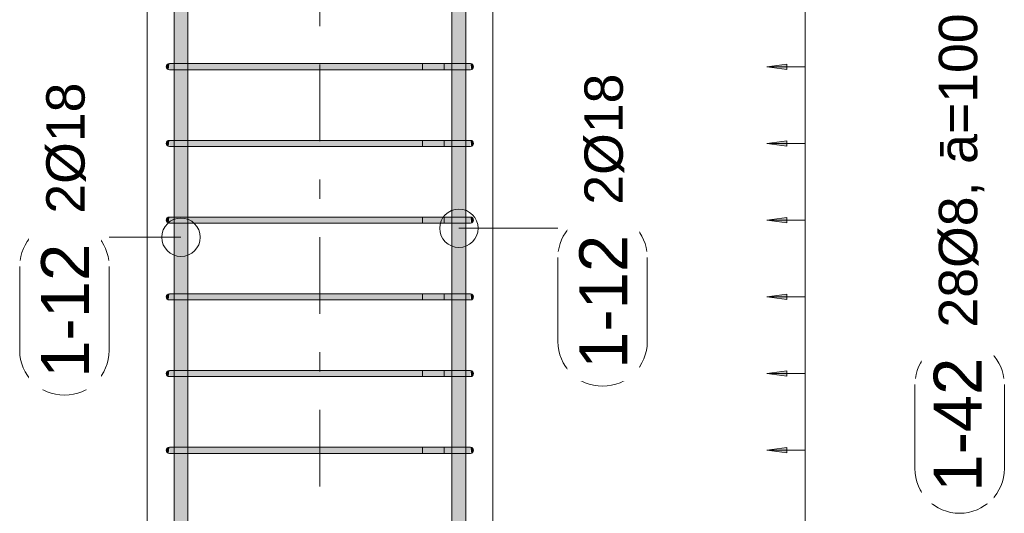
# Model space of a CAD drawing. Header units: millimetres. Extents: x -25607 to 9385, y 1894 to 10168.
# Tile 26 of 181: x -18361 to -17079, y 7238 to 7881. Entities that reach past the tile are written whole.
import ezdxf

# ---------------------------------------------------------------- set-up
doc = ezdxf.new("R2010")
doc.units = ezdxf.units.MM
doc.linetypes.add('Čára osnovy', pattern=[225, 100, -50, 25, -50])
for name, color, linetype, lineweight in [('A-ANNO-DIMS', 211, 'Continuous', 5), ('A-ANNO-DIMS-25', 211, 'Continuous', 5), ('S-COLS', 52, 'Continuous', 9), ('S-GRID', 1, 'Continuous', 5), ('S-RBAR', 171, 'Continuous', 5), ('S-RBAR-IDEN', 171, 'Continuous', 5)]:
    doc.layers.add(name, color=color, linetype=linetype, lineweight=lineweight)
doc.styles.add('Arial', font='arial.ttf', dxfattribs={"height": 50})
doc.styles.add('Arial_1', font='arial.ttf', dxfattribs={"height": 62.5})
doc.dimstyles.new('Výztuž_kusy__řezy_', dxfattribs={"dimscale": 304.8, "dimtxt": 0.18, "dimasz": 0, "dimexe": 0, "dimexo": 0.0625, "dimgap": 0.082021, "dimtad": 1, "dimdec": 0, "dimzin": 0, "dimdsep": 46, "dimtxsty": 'Arial_1', "dimblk1": 'NONE', "dimblk2": 'NONE', "dimsah": 1, "dimcen": 0.09, "dimazin": 0, "dimtfac": 1, "dimtdec": 4, "dimtix": 1, "dimtmove": 0, "dimatfit": 3, "dimfxl": 0.164042, "dimfxlon": 1, "dimtvp": 1, "dimtfill": 1, "dimtolj": 1, "dimtzin": 0, "dimarcsym": 2})
doc.dimstyles.new('Výztuž_kusy__řezy__1', dxfattribs={"dimscale": 304.8, "dimtxt": 0.18, "dimasz": 0, "dimexe": 0, "dimexo": 0.0625, "dimgap": 0.082021, "dimtad": 1, "dimdec": 0, "dimzin": 0, "dimdsep": 46, "dimtxsty": 'Arial_1', "dimblk1": 'NONE', "dimblk2": 'NONE', "dimsah": 1, "dimcen": 0.09, "dimazin": 0, "dimtfac": 1, "dimtdec": 4, "dimtix": 1, "dimtmove": 0, "dimatfit": 3, "dimfxl": 0.164042, "dimfxlon": 1, "dimtvp": 1, "dimtfill": 1, "dimtolj": 1, "dimtzin": 0, "dimarcsym": 2})

# ---------------------------------------------------------------- blocks, each defined once
blk = doc.blocks.new('Popisek výztuže - _Typ_ množství_PRAVÝ _řezy_-573729-V4')
at = {"layer": 'S-RBAR-IDEN'}
for p, q in [((-24857.8, 9096.1), (-24967.5, 9096.1)), ((-24967.5, 8979.7), (-24857.8, 8979.7))]:
    blk.add_line(p, q, dxfattribs=at)
for centre, start, end in [((-24967.5, 9037.9), 90, 270), ((-24857.8, 9037.9), 277.6434, 82.3566)]:
    blk.add_arc(centre, 58.2, start, end, dxfattribs=at)
blk = doc.blocks.new('DIMBLOCK254-V4')
at = {"layer": 'A-ANNO-DIMS-25'}
for points in [[(-17388.3, 7320), (-17362, 7316.5), (-17362, 7323.5)], [(-17388.3, 7220), (-17362, 7216.5), (-17362, 7223.5)]]:
    blk.add_hatch(color=256, dxfattribs=at).paths.add_polyline_path(points)
for p, q in [((-17362, 7323.5), (-17388.3, 7320)), ((-17388.3, 7320), (-17362, 7316.5)), ((-17338.3, 7320), (-17388.3, 7320)), ((-17362, 7316.5), (-17362, 7323.5)), ((-17338.3, 7220), (-17338.3, 7320)), ((-17338.3, 7320), (-17338.3, 7320)), ((-17362, 7223.5), (-17388.3, 7220)), ((-17388.3, 7220), (-17362, 7216.5)), ((-17338.3, 7220), (-17388.3, 7220)), ((-17362, 7216.5), (-17362, 7223.5)), ((-17338.3, 7220), (-17338.3, 7220))]:
    blk.add_line(p, q, dxfattribs=at)
blk = doc.blocks.new('_None')
blk = doc.blocks.new('DIMBLOCK255-V4')
at = {"layer": 'A-ANNO-DIMS-25'}
for points in [[(-17388.3, 7420), (-17362, 7416.5), (-17362, 7423.5)], [(-17388.3, 7320), (-17362, 7316.5), (-17362, 7323.5)]]:
    blk.add_hatch(color=256, dxfattribs=at).paths.add_polyline_path(points)
for p, q in [((-17362, 7423.5), (-17388.3, 7420)), ((-17362, 7416.5), (-17362, 7423.5)), ((-17388.3, 7420), (-17362, 7416.5)), ((-17338.3, 7420), (-17388.3, 7420)), ((-17338.3, 7320), (-17338.3, 7420)), ((-17338.3, 7420), (-17338.3, 7420)), ((-17362, 7323.5), (-17388.3, 7320)), ((-17388.3, 7320), (-17362, 7316.5)), ((-17338.3, 7320), (-17388.3, 7320)), ((-17362, 7316.5), (-17362, 7323.5)), ((-17338.3, 7320), (-17338.3, 7320))]:
    blk.add_line(p, q, dxfattribs=at)
blk = doc.blocks.new('DIMBLOCK256-V4')
at = {"layer": 'A-ANNO-DIMS-25'}
for points in [[(-17388.3, 7520), (-17362, 7516.5), (-17362, 7523.5)], [(-17388.3, 7420), (-17362, 7416.5), (-17362, 7423.5)]]:
    blk.add_hatch(color=256, dxfattribs=at).paths.add_polyline_path(points)
for p, q in [((-17362, 7523.5), (-17388.3, 7520)), ((-17388.3, 7520), (-17362, 7516.5)), ((-17338.3, 7520), (-17388.3, 7520)), ((-17362, 7516.5), (-17362, 7523.5)), ((-17338.3, 7420), (-17338.3, 7520)), ((-17338.3, 7520), (-17338.3, 7520)), ((-17362, 7423.5), (-17388.3, 7420)), ((-17362, 7416.5), (-17362, 7423.5)), ((-17388.3, 7420), (-17362, 7416.5)), ((-17338.3, 7420), (-17388.3, 7420)), ((-17338.3, 7420), (-17338.3, 7420))]:
    blk.add_line(p, q, dxfattribs=at)
blk = doc.blocks.new('DIMBLOCK257-V4')
at = {"layer": 'A-ANNO-DIMS-25'}
for points in [[(-17388.3, 7620), (-17362, 7616.5), (-17362, 7623.5)], [(-17388.3, 7520), (-17362, 7516.5), (-17362, 7523.5)]]:
    blk.add_hatch(color=256, dxfattribs=at).paths.add_polyline_path(points)
for p, q in [((-17362, 7623.5), (-17388.3, 7620)), ((-17388.3, 7620), (-17362, 7616.5)), ((-17338.3, 7620), (-17388.3, 7620)), ((-17362, 7616.5), (-17362, 7623.5)), ((-17338.3, 7520), (-17338.3, 7620)), ((-17338.3, 7620), (-17338.3, 7620)), ((-17362, 7523.5), (-17388.3, 7520)), ((-17388.3, 7520), (-17362, 7516.5)), ((-17338.3, 7520), (-17388.3, 7520)), ((-17362, 7516.5), (-17362, 7523.5)), ((-17338.3, 7520), (-17338.3, 7520))]:
    blk.add_line(p, q, dxfattribs=at)
blk = doc.blocks.new('DIMBLOCK258-V4')
at = {"layer": 'A-ANNO-DIMS-25'}
for points in [[(-17388.3, 7720), (-17362, 7716.5), (-17362, 7723.5)], [(-17388.3, 7620), (-17362, 7616.5), (-17362, 7623.5)]]:
    blk.add_hatch(color=256, dxfattribs=at).paths.add_polyline_path(points)
for p, q in [((-17362, 7723.5), (-17388.3, 7720)), ((-17388.3, 7720), (-17362, 7716.5)), ((-17338.3, 7720), (-17388.3, 7720)), ((-17362, 7716.5), (-17362, 7723.5)), ((-17338.3, 7620), (-17338.3, 7720)), ((-17338.3, 7720), (-17338.3, 7720)), ((-17362, 7623.5), (-17388.3, 7620)), ((-17388.3, 7620), (-17362, 7616.5)), ((-17338.3, 7620), (-17388.3, 7620)), ((-17362, 7616.5), (-17362, 7623.5)), ((-17338.3, 7620), (-17338.3, 7620))]:
    blk.add_line(p, q, dxfattribs=at)
blk = doc.blocks.new('DIMBLOCK259-V4')
at = {"layer": 'A-ANNO-DIMS-25'}
for points in [[(-17388.3, 7820), (-17362, 7816.5), (-17362, 7823.5)], [(-17388.3, 7720), (-17362, 7716.5), (-17362, 7723.5)]]:
    blk.add_hatch(color=256, dxfattribs=at).paths.add_polyline_path(points)
for p, q in [((-17362, 7823.5), (-17388.3, 7820)), ((-17388.3, 7820), (-17362, 7816.5)), ((-17338.3, 7820), (-17388.3, 7820)), ((-17362, 7816.5), (-17362, 7823.5)), ((-17338.3, 7720), (-17338.3, 7820)), ((-17338.3, 7820), (-17338.3, 7820)), ((-17362, 7723.5), (-17388.3, 7720)), ((-17388.3, 7720), (-17362, 7716.5)), ((-17338.3, 7720), (-17388.3, 7720)), ((-17362, 7716.5), (-17362, 7723.5)), ((-17338.3, 7720), (-17338.3, 7720))]:
    blk.add_line(p, q, dxfattribs=at)
blk = doc.blocks.new('DIMBLOCK260-V4')
at = {"layer": 'A-ANNO-DIMS-25'}
for points in [[(-17388.3, 7920), (-17362, 7916.5), (-17362, 7923.5)], [(-17388.3, 7820), (-17362, 7816.5), (-17362, 7823.5)]]:
    blk.add_hatch(color=256, dxfattribs=at).paths.add_polyline_path(points)
for p, q in [((-17362, 7923.5), (-17388.3, 7920)), ((-17362, 7916.5), (-17362, 7923.5)), ((-17388.3, 7920), (-17362, 7916.5)), ((-17338.3, 7920), (-17388.3, 7920)), ((-17338.3, 7820), (-17338.3, 7920)), ((-17338.3, 7920), (-17338.3, 7920)), ((-17362, 7823.5), (-17388.3, 7820)), ((-17388.3, 7820), (-17362, 7816.5)), ((-17338.3, 7820), (-17388.3, 7820)), ((-17362, 7816.5), (-17362, 7823.5)), ((-17338.3, 7820), (-17338.3, 7820))]:
    blk.add_line(p, q, dxfattribs=at)
blk = doc.blocks.new('DIMBLOCK268-V4')
at = {"layer": 'A-ANNO-DIMS-25'}
for points in [[(-17388.3, 8620), (-17362, 8616.5), (-17362, 8623.5)], [(-17388.3, 8520), (-17362, 8516.5), (-17362, 8523.5)], [(-17388.3, 8420), (-17362, 8416.5), (-17362, 8423.5)], [(-17388.3, 8320), (-17362, 8316.5), (-17362, 8323.5)], [(-17388.3, 8220), (-17362, 8216.5), (-17362, 8223.5)], [(-17388.3, 8120), (-17362, 8116.5), (-17362, 8123.5)], [(-17388.3, 8020), (-17362, 8016.5), (-17362, 8023.5)], [(-17388.3, 7920), (-17362, 7916.5), (-17362, 7923.5)], [(-17388.3, 7820), (-17362, 7816.5), (-17362, 7823.5)], [(-17388.3, 7720), (-17362, 7716.5), (-17362, 7723.5)], [(-17388.3, 7620), (-17362, 7616.5), (-17362, 7623.5)], [(-17388.3, 7520), (-17362, 7516.5), (-17362, 7523.5)], [(-17388.3, 7420), (-17362, 7416.5), (-17362, 7423.5)], [(-17388.3, 7320), (-17362, 7316.5), (-17362, 7323.5)], [(-17388.3, 7220), (-17362, 7216.5), (-17362, 7223.5)], [(-17388.3, 7120), (-17362, 7116.5), (-17362, 7123.5)], [(-17388.3, 7020), (-17362, 7016.5), (-17362, 7023.5)], [(-17388.3, 6920), (-17362, 6916.5), (-17362, 6923.5)], [(-17388.3, 6820), (-17362, 6816.5), (-17362, 6823.5)], [(-17388.3, 6720), (-17362, 6716.5), (-17362, 6723.5)], [(-17388.3, 6620), (-17362, 6616.5), (-17362, 6623.5)], [(-17388.3, 6520), (-17362, 6516.5), (-17362, 6523.5)], [(-17388.3, 6420), (-17362, 6416.5), (-17362, 6423.5)], [(-17388.3, 6320), (-17362, 6316.5), (-17362, 6323.5)], [(-17388.3, 6220), (-17362, 6216.5), (-17362, 6223.5)], [(-17388.3, 6120), (-17362, 6116.5), (-17362, 6123.5)], [(-17388.3, 6020), (-17362, 6016.5), (-17362, 6023.5)], [(-17388.3, 5920), (-17362, 5916.5), (-17362, 5923.5)]]:
    blk.add_hatch(color=256, dxfattribs=at).paths.add_polyline_path(points)
for p, q in [((-17362, 8623.5), (-17388.3, 8620)), ((-17388.3, 8620), (-17362, 8616.5)), ((-17338.3, 8620), (-17388.3, 8620)), ((-17362, 8616.5), (-17362, 8623.5)), ((-17338.3, 5920), (-17338.3, 8620)), ((-17338.3, 8520), (-17338.3, 8620)), ((-17338.3, 8620), (-17338.3, 8620)), ((-17362, 8523.5), (-17388.3, 8520)), ((-17388.3, 8520), (-17362, 8516.5)), ((-17338.3, 8520), (-17388.3, 8520)), ((-17362, 8516.5), (-17362, 8523.5)), ((-17338.3, 8420), (-17338.3, 8520)), ((-17338.3, 8520), (-17338.3, 8520)), ((-17362, 8423.5), (-17388.3, 8420)), ((-17362, 8416.5), (-17362, 8423.5)), ((-17388.3, 8420), (-17362, 8416.5)), ((-17338.3, 8420), (-17388.3, 8420)), ((-17338.3, 8320), (-17338.3, 8420)), ((-17338.3, 8420), (-17338.3, 8420)), ((-17362, 8323.5), (-17388.3, 8320)), ((-17388.3, 8320), (-17362, 8316.5)), ((-17338.3, 8320), (-17388.3, 8320)), ((-17362, 8316.5), (-17362, 8323.5)), ((-17338.3, 8220), (-17338.3, 8320)), ((-17338.3, 8320), (-17338.3, 8320)), ((-17362, 8223.5), (-17388.3, 8220)), ((-17388.3, 8220), (-17362, 8216.5)), ((-17338.3, 8220), (-17388.3, 8220)), ((-17362, 8216.5), (-17362, 8223.5)), ((-17338.3, 8120), (-17338.3, 8220)), ((-17338.3, 8220), (-17338.3, 8220)), ((-17362, 8123.5), (-17388.3, 8120)), ((-17388.3, 8120), (-17362, 8116.5)), ((-17338.3, 8120), (-17388.3, 8120)), ((-17362, 8116.5), (-17362, 8123.5)), ((-17338.3, 8020), (-17338.3, 8120)), ((-17338.3, 8120), (-17338.3, 8120)), ((-17362, 8023.5), (-17388.3, 8020)), ((-17388.3, 8020), (-17362, 8016.5)), ((-17338.3, 8020), (-17388.3, 8020)), ((-17362, 8016.5), (-17362, 8023.5)), ((-17338.3, 7920), (-17338.3, 8020)), ((-17338.3, 8020), (-17338.3, 8020)), ((-17362, 7923.5), (-17388.3, 7920)), ((-17362, 7916.5), (-17362, 7923.5)), ((-17388.3, 7920), (-17362, 7916.5)), ((-17338.3, 7920), (-17388.3, 7920)), ((-17338.3, 7820), (-17338.3, 7920)), ((-17338.3, 7920), (-17338.3, 7920)), ((-17362, 7823.5), (-17388.3, 7820)), ((-17388.3, 7820), (-17362, 7816.5)), ((-17338.3, 7820), (-17388.3, 7820)), ((-17362, 7816.5), (-17362, 7823.5)), ((-17338.3, 7720), (-17338.3, 7820)), ((-17338.3, 7820), (-17338.3, 7820)), ((-17362, 7723.5), (-17388.3, 7720)), ((-17388.3, 7720), (-17362, 7716.5)), ((-17338.3, 7720), (-17388.3, 7720)), ((-17362, 7716.5), (-17362, 7723.5)), ((-17338.3, 7620), (-17338.3, 7720)), ((-17338.3, 7720), (-17338.3, 7720)), ((-17362, 7623.5), (-17388.3, 7620)), ((-17388.3, 7620), (-17362, 7616.5)), ((-17338.3, 7620), (-17388.3, 7620)), ((-17362, 7616.5), (-17362, 7623.5)), ((-17338.3, 7520), (-17338.3, 7620)), ((-17338.3, 7620), (-17338.3, 7620)), ((-17362, 7523.5), (-17388.3, 7520)), ((-17388.3, 7520), (-17362, 7516.5)), ((-17338.3, 7520), (-17388.3, 7520)), ((-17362, 7516.5), (-17362, 7523.5)), ((-17338.3, 7420), (-17338.3, 7520)), ((-17338.3, 7520), (-17338.3, 7520)), ((-17362, 7423.5), (-17388.3, 7420)), ((-17362, 7416.5), (-17362, 7423.5)), ((-17388.3, 7420), (-17362, 7416.5)), ((-17338.3, 7420), (-17388.3, 7420)), ((-17338.3, 7320), (-17338.3, 7420)), ((-17338.3, 7420), (-17338.3, 7420)), ((-17362, 7323.5), (-17388.3, 7320)), ((-17388.3, 7320), (-17362, 7316.5)), ((-17338.3, 7320), (-17388.3, 7320)), ((-17362, 7316.5), (-17362, 7323.5)), ((-17338.3, 7220), (-17338.3, 7320)), ((-17338.3, 7320), (-17338.3, 7320)), ((-17362, 7223.5), (-17388.3, 7220)), ((-17388.3, 7220), (-17362, 7216.5)), ((-17338.3, 7220), (-17388.3, 7220)), ((-17362, 7216.5), (-17362, 7223.5)), ((-17338.3, 7120), (-17338.3, 7220)), ((-17338.3, 7220), (-17338.3, 7220)), ((-17362, 7123.5), (-17388.3, 7120)), ((-17388.3, 7120), (-17362, 7116.5)), ((-17338.3, 7120), (-17388.3, 7120)), ((-17362, 7116.5), (-17362, 7123.5)), ((-17338.3, 7020), (-17338.3, 7120)), ((-17338.3, 7120), (-17338.3, 7120)), ((-17362, 7023.5), (-17388.3, 7020)), ((-17388.3, 7020), (-17362, 7016.5)), ((-17338.3, 7020), (-17388.3, 7020)), ((-17362, 7016.5), (-17362, 7023.5)), ((-17338.3, 6920), (-17338.3, 7020)), ((-17338.3, 7020), (-17338.3, 7020)), ((-17362, 6923.5), (-17388.3, 6920)), ((-17362, 6916.5), (-17362, 6923.5)), ((-17388.3, 6920), (-17362, 6916.5)), ((-17338.3, 6920), (-17388.3, 6920)), ((-17338.3, 6820), (-17338.3, 6920)), ((-17338.3, 6920), (-17338.3, 6920)), ((-17362, 6823.5), (-17388.3, 6820)), ((-17388.3, 6820), (-17362, 6816.5)), ((-17338.3, 6820), (-17388.3, 6820)), ((-17362, 6816.5), (-17362, 6823.5)), ((-17338.3, 6720), (-17338.3, 6820)), ((-17338.3, 6820), (-17338.3, 6820)), ((-17362, 6723.5), (-17388.3, 6720)), ((-17388.3, 6720), (-17362, 6716.5)), ((-17338.3, 6720), (-17388.3, 6720)), ((-17362, 6716.5), (-17362, 6723.5)), ((-17338.3, 6620), (-17338.3, 6720)), ((-17338.3, 6720), (-17338.3, 6720)), ((-17362, 6623.5), (-17388.3, 6620)), ((-17388.3, 6620), (-17362, 6616.5)), ((-17338.3, 6620), (-17388.3, 6620)), ((-17362, 6616.5), (-17362, 6623.5)), ((-17338.3, 6520), (-17338.3, 6620)), ((-17338.3, 6620), (-17338.3, 6620)), ((-17362, 6523.5), (-17388.3, 6520)), ((-17388.3, 6520), (-17362, 6516.5)), ((-17338.3, 6520), (-17388.3, 6520)), ((-17362, 6516.5), (-17362, 6523.5)), ((-17338.3, 6420), (-17338.3, 6520)), ((-17338.3, 6520), (-17338.3, 6520)), ((-17362, 6423.5), (-17388.3, 6420)), ((-17362, 6416.5), (-17362, 6423.5)), ((-17388.3, 6420), (-17362, 6416.5)), ((-17338.3, 6420), (-17388.3, 6420)), ((-17338.3, 6320), (-17338.3, 6420)), ((-17338.3, 6420), (-17338.3, 6420)), ((-17362, 6323.5), (-17388.3, 6320)), ((-17388.3, 6320), (-17362, 6316.5)), ((-17338.3, 6320), (-17388.3, 6320)), ((-17362, 6316.5), (-17362, 6323.5)), ((-17338.3, 6220), (-17338.3, 6320)), ((-17338.3, 6320), (-17338.3, 6320)), ((-17362, 6223.5), (-17388.3, 6220)), ((-17388.3, 6220), (-17362, 6216.5)), ((-17338.3, 6220), (-17388.3, 6220)), ((-17362, 6216.5), (-17362, 6223.5)), ((-17338.3, 6120), (-17338.3, 6220)), ((-17338.3, 6220), (-17338.3, 6220)), ((-17362, 6123.5), (-17388.3, 6120)), ((-17388.3, 6120), (-17362, 6116.5)), ((-17338.3, 6120), (-17388.3, 6120)), ((-17362, 6116.5), (-17362, 6123.5)), ((-17338.3, 6020), (-17338.3, 6120)), ((-17338.3, 6120), (-17338.3, 6120)), ((-17362, 6023.5), (-17388.3, 6020)), ((-17388.3, 6020), (-17362, 6016.5)), ((-17338.3, 6020), (-17388.3, 6020)), ((-17362, 6016.5), (-17362, 6023.5)), ((-17338.3, 5920), (-17338.3, 6020)), ((-17338.3, 6020), (-17338.3, 6020)), ((-17362, 5923.5), (-17388.3, 5920)), ((-17362, 5916.5), (-17362, 5923.5)), ((-17388.3, 5920), (-17362, 5916.5)), ((-17338.3, 5920), (-17388.3, 5920)), ((-17338.3, 5920), (-17338.3, 5920))]:
    blk.add_line(p, q, dxfattribs=at)
blk = doc.blocks.new('Popisek výztuže__BEZ NATOČENÍ_ - _Typ_ množství_PRAVÝ _řezy_-573725-V4')
at = {"layer": 'S-RBAR-IDEN'}
for p, q in [((-24183.8, 9621.3), (-24293.5, 9621.3)), ((-24293.5, 9504.8), (-24183.8, 9504.8))]:
    blk.add_line(p, q, dxfattribs=at)
for centre, start, end in [((-24293.5, 9563), 90, 270), ((-24183.8, 9563), 277.6434, 82.3566)]:
    blk.add_arc(centre, 58.2, start, end, dxfattribs=at)

msp = doc.modelspace()

# ---------------------------------------------------------------- hatches: boundary and pattern name
at = {"layer": 'S-RBAR'}
h = msp.add_hatch(color=7, dxfattribs=at)
h.paths.add_polyline_path([(-18150.1, 5870), (-18141.9, 5870), (-18141.9, 5916), (-18159.9, 5916), (-18159.9, 5870), (-18153.7, 5870)])
h.paths.add_polyline_path([(-18153.7, 5924), (-18141.9, 5924), (-18141.9, 6016), (-18159.9, 6016), (-18159.9, 5924), (-18156.9, 5924)])
h.paths.add_polyline_path([(-18141.9, 6024), (-18141.9, 6116), (-18159.9, 6116), (-18159.9, 6024), (-18146, 6024)])
h.paths.add_polyline_path([(-18159.9, 6124), (-18141.9, 6124), (-18141.9, 6216), (-18159.9, 6216), (-18159.9, 6171.7)])
h.paths.add_polyline_path([(-18159.9, 6224), (-18141.9, 6224), (-18141.9, 6316), (-18159.9, 6316), (-18159.9, 6232.9)])
h.paths.add_polyline_path([(-18159.9, 6324), (-18141.9, 6324), (-18141.9, 6416), (-18159.9, 6416), (-18159.9, 6324.7)])
h.paths.add_polyline_path([(-18141.9, 6424), (-18141.9, 6516), (-18159.9, 6516), (-18159.9, 6424), (-18146, 6424)])
h.paths.add_polyline_path([(-18159.9, 6524), (-18141.9, 6524), (-18141.9, 6616), (-18159.9, 6616), (-18159.9, 6538.8)])
h.paths.add_polyline_path([(-18159.9, 6624), (-18141.9, 6624), (-18141.9, 6716), (-18159.9, 6716), (-18159.9, 6661.2)])
h.paths.add_polyline_path([(-18141.9, 6724), (-18141.9, 6816), (-18159.9, 6816), (-18159.9, 6724), (-18146, 6724)])
h.paths.add_polyline_path([(-18159.9, 6824), (-18141.9, 6824), (-18141.9, 6916), (-18159.9, 6916), (-18159.9, 6844.7)])
h.paths.add_polyline_path([(-18159.9, 6924), (-18141.9, 6924), (-18141.9, 7016), (-18159.9, 7016), (-18159.9, 6936.5)])
h.paths.add_polyline_path([(-18159.9, 7024), (-18141.9, 7024), (-18141.9, 7116), (-18159.9, 7116), (-18159.9, 7028.3)])
h.paths.add_polyline_path([(-18159.9, 7124), (-18141.9, 7124), (-18141.9, 7216), (-18159.9, 7216), (-18159.9, 7150.7)])
h.paths.add_polyline_path([(-18159.9, 7224), (-18141.9, 7224), (-18141.9, 7316), (-18159.9, 7316), (-18159.9, 7242.4)])
h.paths.add_polyline_path([(-18159.9, 7324), (-18141.9, 7324), (-18141.9, 7416), (-18159.9, 7416), (-18159.9, 7334.2)])
h.paths.add_polyline_path([(-18153.7, 7424), (-18141.9, 7424), (-18141.9, 7516), (-18159.9, 7516), (-18159.9, 7424), (-18156.9, 7424)])
h.paths.add_polyline_path([(-18141.9, 7524), (-18141.9, 7616), (-18159.9, 7616), (-18159.9, 7524), (-18146, 7524)])
h.paths.add_polyline_path([(-18159.9, 7624), (-18141.9, 7624), (-18141.9, 7716), (-18159.9, 7716), (-18159.9, 7640.1)])
h.paths.add_polyline_path([(-18153.7, 7724), (-18141.9, 7724), (-18141.9, 7816), (-18159.9, 7816), (-18159.9, 7724), (-18156.9, 7724)])
h.paths.add_polyline_path([(-18141.9, 7824), (-18141.9, 7916), (-18159.9, 7916), (-18159.9, 7824), (-18146, 7824)])
h.paths.add_polyline_path([(-18159.9, 7924), (-18141.9, 7924), (-18141.9, 8016), (-18159.9, 8016), (-18159.9, 7946.1)])
h.paths.add_polyline_path([(-18159.9, 8024), (-18141.9, 8024), (-18141.9, 8116), (-18159.9, 8116), (-18159.9, 8037.8)])
h.paths.add_polyline_path([(-18159.9, 8124), (-18141.9, 8124), (-18141.9, 8216), (-18159.9, 8216), (-18159.9, 8129.6)])
h.paths.add_polyline_path([(-18146, 8224), (-18141.9, 8224), (-18141.9, 8316), (-18159.9, 8316), (-18159.9, 8224), (-18149.8, 8224)])
h.paths.add_polyline_path([(-18159.9, 8324), (-18141.9, 8324), (-18141.9, 8416), (-18159.9, 8416), (-18159.9, 8343.7)])
h.paths.add_polyline_path([(-18159.9, 8424), (-18141.9, 8424), (-18141.9, 8516), (-18159.9, 8516), (-18159.9, 8435.5)])
h.paths.add_polyline_path([(-18159.9, 8524), (-18141.9, 8524), (-18141.9, 8616), (-18159.9, 8616), (-18159.9, 8527.3)])
h.paths.add_polyline_path([(-18141.9, 8624), (-18141.9, 8660), (-18159.9, 8660), (-18159.9, 8624), (-18146, 8624)])
h = msp.add_hatch(color=7, dxfattribs=at)
h.paths.add_polyline_path([(-17791.1, 5870), (-17780.1, 5870), (-17780.1, 5916), (-17798.1, 5916), (-17798.1, 5870), (-17794, 5870)])
h.paths.add_polyline_path([(-17780.1, 5924), (-17780.1, 6016), (-17798.1, 6016), (-17798.1, 5924), (-17783.1, 5924)])
h.paths.add_polyline_path([(-17794, 6024), (-17780.1, 6024), (-17780.1, 6116), (-17798.1, 6116), (-17798.1, 6024)])
h.paths.add_polyline_path([(-17780.1, 6124), (-17780.1, 6216), (-17798.1, 6216), (-17798.1, 6124), (-17783.1, 6124)])
h.paths.add_polyline_path([(-17780.1, 6224), (-17780.1, 6316), (-17798.1, 6316), (-17798.1, 6224), (-17783.1, 6224)])
h.paths.add_polyline_path([(-17786.3, 6324), (-17780.1, 6324), (-17780.1, 6416), (-17798.1, 6416), (-17798.1, 6324), (-17790.2, 6324)])
h.paths.add_polyline_path([(-17790.2, 6424), (-17780.1, 6424), (-17780.1, 6516), (-17798.1, 6516), (-17798.1, 6424), (-17791.1, 6424)])
h.paths.add_polyline_path([(-17780.1, 6524), (-17780.1, 6616), (-17798.1, 6616), (-17798.1, 6524), (-17783.1, 6524)])
h.paths.add_polyline_path([(-17780.1, 6624), (-17780.1, 6716), (-17798.1, 6716), (-17798.1, 6624), (-17783.1, 6624)])
h.paths.add_polyline_path([(-17794, 6724), (-17780.1, 6724), (-17780.1, 6816), (-17798.1, 6816), (-17798.1, 6724)])
h.paths.add_polyline_path([(-17780.1, 6824), (-17780.1, 6916), (-17798.1, 6916), (-17798.1, 6824), (-17783.1, 6824)])
h.paths.add_polyline_path([(-17791.1, 6924), (-17780.1, 6924), (-17780.1, 7016), (-17798.1, 7016), (-17798.1, 6924), (-17794, 6924)])
h.paths.add_polyline_path([(-17780.1, 7024), (-17780.1, 7116), (-17798.1, 7116), (-17798.1, 7024), (-17783.1, 7024)])
h.paths.add_polyline_path([(-17798.1, 7124), (-17780.1, 7124), (-17780.1, 7216), (-17798.1, 7216), (-17798.1, 7150.7)])
h.paths.add_polyline_path([(-17780.1, 7224), (-17780.1, 7316), (-17798.1, 7316), (-17798.1, 7224), (-17783.1, 7224)])
h.paths.add_polyline_path([(-17790.2, 7324), (-17780.1, 7324), (-17780.1, 7416), (-17798.1, 7416), (-17798.1, 7324), (-17791.1, 7324)])
h.paths.add_polyline_path([(-17786.3, 7424), (-17780.1, 7424), (-17780.1, 7516), (-17798.1, 7516), (-17798.1, 7424), (-17790.2, 7424)])
h.paths.add_polyline_path([(-17783.1, 7524), (-17780.1, 7524), (-17780.1, 7616), (-17798.1, 7616), (-17798.1, 7524), (-17786.3, 7524)])
h.paths.add_polyline_path([(-17783.1, 7624), (-17780.1, 7624), (-17780.1, 7716), (-17798.1, 7716), (-17798.1, 7624), (-17786.3, 7624)])
h.paths.add_polyline_path([(-17780.1, 7724), (-17780.1, 7816), (-17798.1, 7816), (-17798.1, 7724), (-17783.1, 7724)])
h.paths.add_polyline_path([(-17794, 7824), (-17780.1, 7824), (-17780.1, 7916), (-17798.1, 7916), (-17798.1, 7824)])
h.paths.add_polyline_path([(-17780.1, 7924), (-17780.1, 8016), (-17798.1, 8016), (-17798.1, 7924), (-17783.1, 7924)])
h.paths.add_polyline_path([(-17791.1, 8024), (-17780.1, 8024), (-17780.1, 8116), (-17798.1, 8116), (-17798.1, 8024), (-17794, 8024)])
h.paths.add_polyline_path([(-17780.1, 8124), (-17780.1, 8216), (-17798.1, 8216), (-17798.1, 8124), (-17783.1, 8124)])
h.paths.add_polyline_path([(-17798.1, 8224), (-17780.1, 8224), (-17780.1, 8316), (-17798.1, 8316), (-17798.1, 8252)])
h.paths.add_polyline_path([(-17780.1, 8324), (-17780.1, 8416), (-17798.1, 8416), (-17798.1, 8324), (-17783.1, 8324)])
h.paths.add_polyline_path([(-17780.1, 8424), (-17780.1, 8516), (-17798.1, 8516), (-17798.1, 8424), (-17783.1, 8424)])
h.paths.add_polyline_path([(-17786.3, 8524), (-17780.1, 8524), (-17780.1, 8616), (-17798.1, 8616), (-17798.1, 8524), (-17790.2, 8524)])
h.paths.add_polyline_path([(-17783.1, 8624), (-17780.1, 8624), (-17780.1, 8660), (-17798.1, 8660), (-17798.1, 8624), (-17786.3, 8624)])
for points in [[(-18167, 7816.1), (-18166, 7824), (-18168, 7823.5), (-18169.5, 7822), (-18170, 7820), (-18169.5, 7818), (-18168, 7816.5)], [(-18166, 7816), (-18146, 7816), (-18146, 7824), (-18166, 7824), (-18166, 7816.1)], [(-18146, 7816), (-17794, 7816), (-17794, 7824), (-18146, 7824), (-18146, 7823.7)], [(-17775.5, 7816), (-17774, 7816.1), (-17774, 7824), (-17794, 7824), (-17794, 7816), (-17777.7, 7816)], [(-17773, 7816.1), (-17772, 7816.5), (-17770.5, 7818), (-17770, 7820), (-17770.5, 7822), (-17772.5, 7823.7), (-17774, 7824), (-17773.3, 7819)], [(-18167, 7716.1), (-18166, 7724), (-18168, 7723.5), (-18169.5, 7722), (-18170, 7720), (-18169.5, 7718), (-18168, 7716.5)], [(-18165.2, 7716), (-18146, 7716), (-18146, 7724), (-18166, 7724), (-18166, 7716)], [(-18099.7, 7716), (-17794, 7716), (-17794, 7724), (-18146, 7724), (-18146, 7716), (-18138.3, 7716)], [(-17775.5, 7716), (-17774, 7716.1), (-17774, 7724), (-17794, 7724), (-17794, 7716), (-17777.7, 7716)], [(-17773, 7716.1), (-17772, 7716.5), (-17770.5, 7718), (-17770, 7720), (-17770.5, 7722), (-17772, 7723.5), (-17774, 7724), (-17773.3, 7719)], [(-18167, 7616.1), (-18166, 7624), (-18168, 7623.5), (-18169.5, 7622), (-18170, 7620), (-18169.5, 7618), (-18168, 7616.5)], [(-18149.8, 7616), (-18146, 7616), (-18146, 7624), (-18166, 7624), (-18166, 7616), (-18150.1, 7616)], [(-18099.7, 7616), (-17794, 7616), (-17794, 7624), (-18146, 7624), (-18146, 7616), (-18138.3, 7616)], [(-17775.5, 7616), (-17774, 7616.1), (-17774, 7624), (-17794, 7624), (-17794, 7616), (-17777.7, 7616)], [(-17773, 7616.1), (-17772, 7616.5), (-17770.5, 7618), (-17770, 7620), (-17770.5, 7622), (-17772, 7623.5), (-17774, 7624), (-17773.3, 7619)], [(-18167, 7516.1), (-18166, 7524), (-18168, 7523.5), (-18169.5, 7522), (-18170, 7520), (-18169.5, 7518), (-18168, 7516.5)], [(-18149.8, 7516), (-18146, 7516), (-18146, 7524), (-18166, 7524), (-18166, 7516), (-18150.1, 7516)], [(-18146, 7516), (-17794, 7516), (-17794, 7524), (-18146, 7524), (-18146, 7517.8)], [(-17794, 7516), (-17774, 7516.1), (-17774, 7524), (-17794, 7524), (-17794, 7517.8)], [(-17773, 7516.1), (-17772, 7516.5), (-17770.5, 7518), (-17770, 7520), (-17770.5, 7522), (-17772, 7523.5), (-17774, 7524), (-17773.2, 7517.8)], [(-18167, 7416.1), (-18166, 7424), (-18168, 7423.5), (-18169.5, 7422), (-18170, 7420), (-18169.5, 7418), (-18168, 7416.5)], [(-18165.2, 7416), (-18146, 7416), (-18146, 7424), (-18166, 7424), (-18166, 7416)], [(-18099.7, 7416), (-17794, 7416), (-17794, 7424), (-18146, 7424), (-18146, 7416), (-18138.3, 7416)], [(-17775.5, 7416), (-17774, 7416.1), (-17774, 7424), (-17794, 7424), (-17794, 7416), (-17777.7, 7416)], [(-17773, 7416.1), (-17772, 7416.5), (-17770.5, 7418), (-17770, 7420), (-17770.5, 7422), (-17772, 7423.5), (-17774, 7424), (-17773.3, 7419)], [(-18167, 7316.1), (-18166, 7324), (-18168, 7323.5), (-18169.5, 7322), (-18170, 7320), (-18169.5, 7318), (-18168, 7316.5)], [(-18149.8, 7316), (-18146, 7316), (-18146, 7324), (-18166, 7324), (-18166, 7316), (-18150.1, 7316)], [(-18022.5, 7316), (-17794, 7316), (-17794, 7324), (-18146, 7324), (-18146, 7316), (-18099.7, 7316)], [(-17775.5, 7316), (-17774, 7316.1), (-17774, 7324), (-17794, 7324), (-17794, 7316), (-17777.7, 7316)], [(-17773, 7316.1), (-17772, 7316.5), (-17770.5, 7318), (-17770, 7320), (-17770.5, 7322), (-17772, 7323.5), (-17774, 7324), (-17773.3, 7319)]]:
    msp.add_hatch(color=7, dxfattribs=at).paths.add_polyline_path(points)

# ---------------------------------------------------------------- linework, layer by layer
at = {"layer": 'S-COLS'}
for p, q in [((-18195, 8670), (-18195, 6370)), ((-18195, 6370), (-18195, 8670)), ((-17745, 8670), (-17745, 6370)), ((-17745, 8670), (-17745, 6370))]:
    msp.add_line(p, q, dxfattribs=at)
at = {"layer": 'S-GRID', "linetype": 'Čára osnovy', "lineweight": 9}
msp.add_line((-17970, 4797.8), (-17970, 9992.7), dxfattribs=at)
at = {"layer": 'S-RBAR'}
for p, q in [((-18159.9, 5870), (-18159.9, 8660)), ((-18159.9, 5870), (-18159.9, 8660)), ((-18141.9, 5870), (-18141.9, 8660)), ((-18141.9, 5870), (-18141.9, 8660)), ((-17798.1, 5870), (-17798.1, 8660)), ((-17798.1, 5870), (-17798.1, 8660)), ((-17780.1, 5870), (-17780.1, 8660)), ((-17780.1, 5870), (-17780.1, 8660)), ((-18146, 7824), (-18166, 7824)), ((-18146, 7824), (-18166, 7824)), ((-17794, 7824), (-18146, 7824)), ((-18146, 7824), (-17794, 7824)), ((-17808.1, 7824), (-17836.4, 7824)), ((-17836.4, 7824), (-17836.4, 7816)), ((-17808.1, 7824), (-17779.9, 7824)), ((-17808.1, 7816), (-17808.1, 7824)), ((-17774, 7824), (-17808.1, 7824)), ((-17774, 7824), (-17794, 7824)), ((-17774, 7824), (-17794, 7824)), ((-17774, 7824), (-17779.9, 7824)), ((-18146, 7816), (-18166, 7816)), ((-18146, 7816), (-18166, 7816)), ((-17794, 7816), (-18146, 7816)), ((-18146, 7816), (-17794, 7816)), ((-17808.1, 7816), (-17836.4, 7816)), ((-17808.1, 7816), (-17779.9, 7816)), ((-17774, 7816), (-17808.1, 7816)), ((-17779.9, 7816), (-17794, 7816)), ((-17774, 7816), (-17794, 7816)), ((-17774.7, 7816), (-17779.9, 7816)), ((-17774.7, 7816), (-17779.9, 7816)), ((-18146, 7724), (-18166, 7724)), ((-18146, 7724), (-18166, 7724)), ((-17794, 7724), (-18146, 7724)), ((-18146, 7724), (-17794, 7724)), ((-17808.1, 7724), (-17836.4, 7724)), ((-17836.4, 7724), (-17836.4, 7716)), ((-17808.1, 7724), (-17779.9, 7724)), ((-17808.1, 7716), (-17808.1, 7724)), ((-17774, 7724), (-17808.1, 7724)), ((-17774, 7724), (-17794, 7724)), ((-17774, 7724), (-17794, 7724)), ((-17774, 7724), (-17779.9, 7724)), ((-18146, 7716), (-18166, 7716)), ((-18146, 7716), (-18166, 7716)), ((-17794, 7716), (-18146, 7716)), ((-18146, 7716), (-17794, 7716)), ((-17808.1, 7716), (-17836.4, 7716)), ((-17808.1, 7716), (-17779.9, 7716)), ((-17774, 7716), (-17808.1, 7716)), ((-17779.9, 7716), (-17794, 7716)), ((-17774, 7716), (-17794, 7716)), ((-17774.7, 7716), (-17779.9, 7716)), ((-17774.7, 7716), (-17779.9, 7716)), ((-18146, 7624), (-18166, 7624)), ((-18146, 7624), (-18166, 7624)), ((-18146, 7616), (-18166, 7616)), ((-18146, 7616), (-18166, 7616)), ((-17794, 7624), (-18146, 7624)), ((-18146, 7624), (-17794, 7624)), ((-17794, 7616), (-18146, 7616)), ((-18146, 7616), (-17794, 7616)), ((-17808.1, 7624), (-17836.4, 7624)), ((-17836.4, 7624), (-17836.4, 7616)), ((-17808.1, 7616), (-17836.4, 7616)), ((-17808.1, 7624), (-17779.9, 7624)), ((-17808.1, 7616), (-17808.1, 7624)), ((-17774, 7624), (-17808.1, 7624)), ((-17808.1, 7616), (-17779.9, 7616)), ((-17774, 7616), (-17808.1, 7616)), ((-17774, 7624), (-17794, 7624)), ((-17774, 7624), (-17794, 7624)), ((-17779.9, 7616), (-17794, 7616)), ((-17774, 7616), (-17794, 7616)), ((-17774, 7624), (-17779.9, 7624)), ((-17774.7, 7616), (-17779.9, 7616)), ((-17774.7, 7616), (-17779.9, 7616)), ((-18146, 7524), (-18166, 7524)), ((-18146, 7524), (-18166, 7524)), ((-18146, 7516), (-18166, 7516)), ((-18146, 7516), (-18166, 7516)), ((-17794, 7524), (-18146, 7524)), ((-18146, 7524), (-17794, 7524)), ((-17794, 7516), (-18146, 7516)), ((-18146, 7516), (-17794, 7516)), ((-17808.1, 7524), (-17836.4, 7524)), ((-17836.4, 7524), (-17836.4, 7516)), ((-17808.1, 7516), (-17836.4, 7516)), ((-17808.1, 7524), (-17779.9, 7524)), ((-17808.1, 7516), (-17808.1, 7524)), ((-17774, 7524), (-17808.1, 7524)), ((-17808.1, 7516), (-17779.9, 7516)), ((-17774, 7516), (-17808.1, 7516)), ((-17774, 7524), (-17794, 7524)), ((-17774, 7524), (-17794, 7524)), ((-17779.9, 7516), (-17794, 7516)), ((-17774, 7516), (-17794, 7516)), ((-17774, 7524), (-17779.9, 7524)), ((-17774.7, 7516), (-17779.9, 7516)), ((-17774.7, 7516), (-17779.9, 7516)), ((-18146, 7424), (-18166, 7424)), ((-18146, 7424), (-18166, 7424)), ((-17794, 7424), (-18146, 7424)), ((-18146, 7424), (-17794, 7424)), ((-17808.1, 7424), (-17836.4, 7424)), ((-17836.4, 7424), (-17836.4, 7416)), ((-17808.1, 7424), (-17779.9, 7424)), ((-17808.1, 7416), (-17808.1, 7424)), ((-17774, 7424), (-17808.1, 7424)), ((-17774, 7424), (-17794, 7424)), ((-17774, 7424), (-17794, 7424)), ((-17774, 7424), (-17779.9, 7424)), ((-18146, 7416), (-18166, 7416)), ((-18146, 7416), (-18166, 7416)), ((-17794, 7416), (-18146, 7416)), ((-18146, 7416), (-17794, 7416)), ((-17808.1, 7416), (-17836.4, 7416)), ((-17808.1, 7416), (-17779.9, 7416)), ((-17774, 7416), (-17808.1, 7416)), ((-17779.9, 7416), (-17794, 7416)), ((-17774, 7416), (-17794, 7416)), ((-17774.7, 7416), (-17779.9, 7416)), ((-17774.7, 7416), (-17779.9, 7416)), ((-18146, 7324), (-18166, 7324)), ((-18146, 7324), (-18166, 7324)), ((-17794, 7324), (-18146, 7324)), ((-18146, 7324), (-17794, 7324)), ((-17808.1, 7324), (-17836.4, 7324)), ((-17836.4, 7324), (-17836.4, 7316)), ((-17808.1, 7324), (-17779.9, 7324)), ((-17808.1, 7316), (-17808.1, 7324)), ((-17774, 7324), (-17808.1, 7324)), ((-17774, 7324), (-17794, 7324)), ((-17774, 7324), (-17794, 7324)), ((-17774, 7324), (-17779.9, 7324)), ((-18146, 7316), (-18166, 7316)), ((-18146, 7316), (-18166, 7316)), ((-17794, 7316), (-18146, 7316)), ((-18146, 7316), (-17794, 7316)), ((-17808.1, 7316), (-17836.4, 7316)), ((-17808.1, 7316), (-17779.9, 7316)), ((-17774, 7316), (-17808.1, 7316)), ((-17779.9, 7316), (-17794, 7316)), ((-17774, 7316), (-17794, 7316)), ((-17774.7, 7316), (-17779.9, 7316)), ((-17774.7, 7316), (-17779.9, 7316))]:
    msp.add_line(p, q, dxfattribs=at)
for centre, start, end in [((-18166, 7820), 90, 270), ((-18166, 7820), 90, 270), ((-17774, 7820), 270, 90), ((-17774, 7820), 270, 90), ((-17774, 7820), 270, 90), ((-18166, 7720), 90, 270), ((-18166, 7720), 90, 270), ((-17774, 7720), 270, 90), ((-17774, 7720), 270, 90), ((-17774, 7720), 270, 90), ((-18166, 7620), 90, 270), ((-18166, 7620), 90, 270), ((-17774, 7620), 270, 90), ((-17774, 7620), 270, 90), ((-17774, 7620), 270, 90), ((-18166, 7520), 90, 270), ((-18166, 7520), 90, 270), ((-17774, 7520), 270, 90), ((-17774, 7520), 270, 90), ((-17774, 7520), 270, 90), ((-18166, 7420), 90, 270), ((-18166, 7420), 90, 270), ((-17774, 7420), 270, 90), ((-17774, 7420), 270, 90), ((-17774, 7420), 270, 90), ((-18166, 7320), 90, 270), ((-18166, 7320), 90, 270), ((-17774, 7320), 270, 90), ((-17774, 7320), 270, 90), ((-17774, 7320), 270, 90)]:
    msp.add_arc(centre, 4, start, end, dxfattribs=at)
at = {"layer": 'S-RBAR-IDEN'}
for p, q in [((-17789.1, 7609.4), (-17660.3, 7609.4)), ((-18150.9, 7597.7), (-18244.4, 7597.7))]:
    msp.add_line(p, q, dxfattribs=at)
for centre in [(-17789.1, 7609.4), (-18150.9, 7597.7)]:
    msp.add_circle(centre, 25, dxfattribs=at)

# ---------------------------------------------------------------- block references
at = {"layer": 'S-RBAR-IDEN', "rotation": 89.99999999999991}
for name, p in [('Popisek výztuže - _Typ_ množství_PRAVÝ _řezy_-573729-V4', (-8564.1, 32429.2)), ('Popisek výztuže - _Typ_ množství_PRAVÝ _řezy_-573729-V4', (-9264.7, 32417.5)), ('Popisek výztuže__BEZ NATOČENÍ_ - _Typ_ množství_PRAVÝ _řezy_-573725-V4', (-7574.2, 31589.6))]:
    msp.add_blockref(name, p, dxfattribs=at)

# ---------------------------------------------------------------- texts
at = {"layer": 'S-RBAR-IDEN', "char_height": 50, "attachment_point": 1, "rotation": 90, "style": 'Arial', "bg_fill": 3, "box_fill_scale": 1.25, "bg_fill_color": 256, "bg_fill_true_color": 13158600, "bg_fill_transparency": 0}
for s, insert, width in [('ā=100', (-17164.3, 7693.3), 242.51), ('2Ø18', (-17625.7, 7640.1), 210.443), ('2Ø18', (-18326.3, 7628.4), 210.443), ('28Ø8, ', (-17164.3, 7480), 258.544)]:
    msp.add_mtext(s, dxfattribs=dict(at, insert=insert, width=width))

# ---------------------------------------------------------------- dimensions: what is measured, and where the dimension line sits
at = {"layer": 'A-ANNO-DIMS'}
for base, p1, p2, text, dimstyle, override, picture, middle in [((-17338.3, 8620), (-17388.3, 5920), (-17388.3, 8620), '100 2700', 'Výztuž_kusy__řezy__1', {"dimpost": '<>', "dimblk1": 'None', "dimblk2": 'None', "dimsah": 1, "dimfxl": 2700}, 'DIMBLOCK268-V4', (-17395.2, 7270)), ((-17338.3, 7920), (-17388.3, 7820), (-17388.3, 7920), ' ', 'Výztuž_kusy__řezy__1', {"dimpost": '<>', "dimfxl": 100}, 'DIMBLOCK260-V4', (-17338.3, 7870)), ((-17338.3, 7820), (-17388.3, 7720), (-17388.3, 7820), ' ', 'Výztuž_kusy__řezy__1', {"dimpost": '<>', "dimfxl": 100}, 'DIMBLOCK259-V4', (-17338.3, 7770)), ((-17338.3, 7720), (-17388.3, 7620), (-17388.3, 7720), ' ', 'Výztuž_kusy__řezy__1', {"dimpost": '<>', "dimfxl": 100}, 'DIMBLOCK258-V4', (-17338.3, 7670)), ((-17338.3, 7620), (-17388.3, 7520), (-17388.3, 7620), ' ', 'Výztuž_kusy__řezy__1', {"dimpost": '<>', "dimfxl": 100}, 'DIMBLOCK257-V4', (-17338.3, 7570)), ((-17338.3, 7520), (-17388.3, 7420), (-17388.3, 7520), ' ', 'Výztuž_kusy__řezy__1', {"dimpost": '<>', "dimfxl": 100}, 'DIMBLOCK256-V4', (-17338.3, 7470)), ((-17338.3, 7420), (-17388.3, 7320), (-17388.3, 7420), ' ', 'Výztuž_kusy__řezy_', {"dimpost": '<>', "dimfxl": 100}, 'DIMBLOCK255-V4', (-17338.3, 7370)), ((-17338.3, 7320), (-17388.3, 7220), (-17388.3, 7320), ' ', 'Výztuž_kusy__řezy_', {"dimpost": '<>', "dimfxl": 100}, 'DIMBLOCK254-V4', (-17338.3, 7270))]:
    dim = msp.add_linear_dim(base=base, p1=p1, p2=p2, angle=90, text=text, dimstyle=dimstyle, override=override, dxfattribs=at)
    dim.commit()
    dim.dimension.update_dxf_attribs({"geometry": picture, "text_midpoint": middle})

# ---------------------------------------------------------------- next in the draw order: texts
at = {"layer": 'S-RBAR-IDEN', "char_height": 62.5, "width": 210.443, "attachment_point": 1, "rotation": 90, "style": 'Arial_1', "bg_fill": 3, "box_fill_scale": 1.25, "bg_fill_color": 256, "bg_fill_true_color": 13158600, "bg_fill_transparency": 0}
for s, insert in [('1-12', (-17632.4, 7426.1)), ('1-12', (-18333, 7414.5)), ('1-42', (-17171, 7266))]:
    msp.add_mtext(s, dxfattribs=dict(at, insert=insert))

doc.saveas('drawing.dxf')
